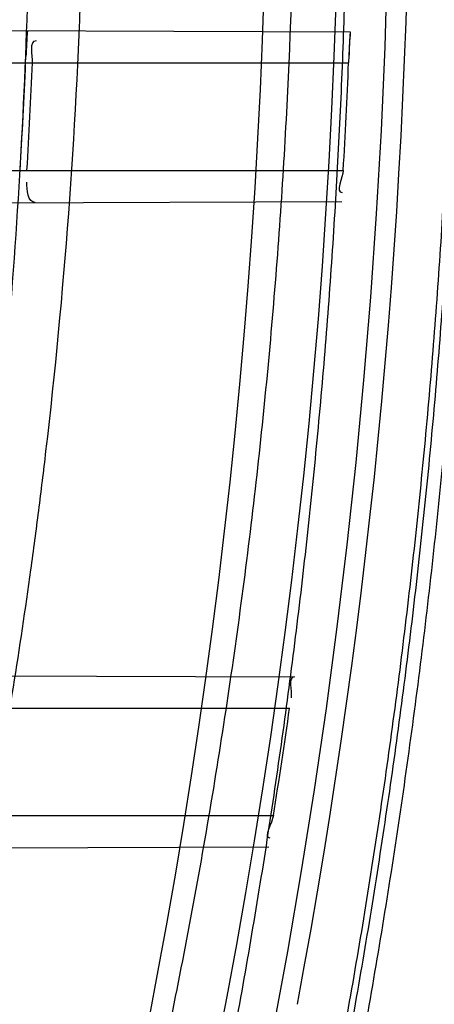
# Model space of a CAD drawing. Header units: millimetres. Extents: x 0 to 297, y 0 to 210.
# Tile 32 of 256: x 146.2412 to 146.2682, y 90.9915 to 91.0556. Entities that reach past the tile are written whole.
import ezdxf

# ---------------------------------------------------------------- set-up
doc = ezdxf.new("R2010")
doc.units = ezdxf.units.MM
doc.header["$LTSCALE"] = 16.335
doc.layers.get('0').update_dxf_attribs({"linetype": 'CONTINUOUS'})
for name, color, linetype in [('01_GLOBAL', 7, 'CONTINUOUS'), ('INTFCLR_1', 7, 'CONTINUOUS'), ('INTFCLR_144815', 7, 'CONTINUOUS')]:
    doc.layers.add(name, color=color, linetype=linetype)

msp = doc.modelspace()

# ---------------------------------------------------------------- linework, layer by layer
at = {"color": 7, "linetype": 'Continuous'}
msp.add_circle((146.8548034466, 92.13446435), 2.66, dxfattribs=at)
at = {"color": 9, "linetype": 'Continuous'}
msp.add_arc((146.8548034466, 92.13446435), 2.6259090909, 182.9674534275, 267.0325465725, dxfattribs=at)
at = {"layer": '01_GLOBAL', "color": 7, "linetype": 'Continuous'}
msp.add_circle((146.8548034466, 92.13446435), 2.695, dxfattribs=at)
at = {"layer": 'INTFCLR_1', "color": 9, "linetype": 'Continuous'}
for p, q in [((146.2038547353, 91.0549971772), (146.2627179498, 91.054791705)), ((146.2047874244, 91.0527686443), (146.2626121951, 91.0527686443)), ((146.2043853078, 91.0457686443), (146.2622645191, 91.0457686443)), ((146.2031934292, 91.0435378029), (146.2621692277, 91.04374366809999)), ((146.1996504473, 91.013011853), (146.2590831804, 91.0128043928)), ((146.2003395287, 91.0107686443), (146.2587718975, 91.0107686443)), ((146.1991169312, 91.00376864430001), (146.2577184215, 91.00376864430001)), ((146.1976335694, 91.00151839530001), (146.2574161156, 91.00172707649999))]:
    msp.add_line(p, q, dxfattribs=at)
at = {"layer": 'INTFCLR_1', "color": 7, "linetype": 'Continuous'}
for p, q in [((146.2416608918, 91.0542502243), (146.2417046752, 91.05486505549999)), ((146.2627179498, 91.054791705), (146.2626777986, 91.0541984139)), ((146.2415893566, 91.0527686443), (146.2416608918, 91.0542502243)), ((146.2626777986, 91.0541984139), (146.2626121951, 91.0527686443))]:
    msp.add_line(p, q, dxfattribs=at)
at = {"layer": 'INTFCLR_1', "color": 6, "linetype": 'Continuous'}
for centre, radius, start, end in [((145.8396077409, 91.0702686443), 0.4224162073, 270, 90.00000002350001), ((145.8396377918, 91.07026829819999), 0.4023323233, 356.508866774, 357.5071037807), ((145.8400701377, 91.0702682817), 0.4023502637, 356.5090249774, 357.5072173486), ((145.8396373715, 91.0702683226), 0.4233366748, 356.6822791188, 357.6308608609), ((145.8396374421, 91.07026766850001), 0.4233365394, 350.9623696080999, 351.9204530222)]:
    msp.add_arc(centre, radius, start, end, dxfattribs=at)
at = {"layer": 'INTFCLR_1', "color": 7, "linetype": 'Continuous'}
for centre, radius, start, end in [((146.3023821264, 91.0505283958), 0.0608322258, 175.9119819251, 177.5068099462), ((146.324320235, 91.0506077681), 0.0617442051, 176.1145218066, 177.6305889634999)]:
    msp.add_arc(centre, radius, start, end, dxfattribs=at)
at = {"layer": 'INTFCLR_1', "color": 9, "linetype": 'Continuous'}
msp.add_open_spline([(146.0853256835, 91.3712686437), (146.0858354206, 91.3712685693), (146.0884302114, 91.37024205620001), (146.0914097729, 91.3684995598), (146.094679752, 91.36644225), (146.0977098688, 91.3644452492), (146.1039326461, 91.360106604), (146.1137472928, 91.3525690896), (146.1228234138, 91.3447983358), (146.1293077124, 91.3388643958), (146.1339781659, 91.33446754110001), (146.1424222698, 91.3261670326), (146.1545124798, 91.3131819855), (146.1687911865, 91.29585634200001), (146.1790766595, 91.28161812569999), (146.1852148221, 91.2723404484), (146.1874832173, 91.2688147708), (146.1908964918, 91.263408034), (146.1981971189, 91.2512666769), (146.2086731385, 91.2315369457), (146.2178781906, 91.21064109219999), (146.2232089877, 91.19640184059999), (146.2255710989, 91.18959322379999), (146.227123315, 91.18497242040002), (146.2312489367, 91.17205880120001), (146.2370185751, 91.1502981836), (146.2410247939, 91.1279970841), (146.242788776, 91.1140716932), (146.2433595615, 91.1089133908), (146.2441347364, 91.1011583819), (146.2453671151, 91.08436335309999), (146.2456287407, 91.058442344), (146.2439975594, 91.03647449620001), (146.2424282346, 91.02361998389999), (146.2417481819, 91.0184987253), (146.2404303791, 91.0096435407), (146.2372949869, 90.9922981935), (146.2325471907, 90.97289442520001), (146.2274296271, 90.95636879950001), (146.2242749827, 90.9471599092), (146.2226192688, 90.94261896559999), (146.2217743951, 90.9403701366)], degree=3, knots=[0, 0, 0, 0, 0.0031306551, 0.0166311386, 0.0214593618, 0.0268204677, 0.03892666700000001, 0.0680356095, 0.1027865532, 0.1122690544, 0.1220182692, 0.1421808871, 0.1849821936, 0.2309157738, 0.2799873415, 0.2927705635, 0.2992370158, 0.3057352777, 0.3320402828, 0.3862318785, 0.4428084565, 0.4721382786, 0.4795908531, 0.487069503, 0.5020757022, 0.562848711, 0.6251729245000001, 0.641061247, 0.6490543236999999, 0.6570463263, 0.6889269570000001, 0.7524525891, 0.8160592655, 0.8240370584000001, 0.8319876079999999, 0.8477879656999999, 0.8790177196, 0.9402188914, 0.9703170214, 0.9852457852, 1, 1, 1, 1], dxfattribs=at)
at = {"layer": 'INTFCLR_1', "color": 6, "linetype": 'Continuous'}
msp.add_open_spline([(146.1150652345, 90.7692686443), (146.1160387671, 90.7692686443), (146.1177271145, 90.7704064), (146.1203228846, 90.771969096), (146.1232989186, 90.77413160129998), (146.1269787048, 90.7769491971), (146.1313602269, 90.7805465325), (146.136189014, 90.7847397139), (146.1410884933, 90.7892225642), (146.14571304, 90.7936536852), (146.1499506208, 90.7978758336), (146.1538079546, 90.8018604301), (146.1573032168, 90.80558744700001), (146.1604624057, 90.80905244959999), (146.1633068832, 90.8122543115), (146.1658602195, 90.8151952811), (146.1681553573, 90.81789510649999), (146.1702110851, 90.8203595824), (146.1720499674, 90.82260144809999), (146.1736917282, 90.82463420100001), (146.175161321, 90.82647923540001), (146.1764960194, 90.8281758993), (146.177810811, 90.8298661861), (146.1792115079, 90.8316888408), (146.1806985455, 90.83365031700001), (146.1821699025, 90.8356187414), (146.183615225, 90.8375779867), (146.1851191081, 90.83964462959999), (146.1867839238, 90.8419668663), (146.1886446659, 90.84460610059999), (146.1907239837, 90.84761283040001), (146.1930437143, 90.8510418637), (146.1956231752, 90.8549500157), (146.1984823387, 90.8594072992), (146.2016518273, 90.86451166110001), (146.2051614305, 90.8703758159), (146.209038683, 90.87713741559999), (146.2133125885, 90.8849785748), (146.2180078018, 90.8941127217), (146.2231555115, 90.90485947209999), (146.2286552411, 90.91737178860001), (146.2341538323, 90.9312565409), (146.2392951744, 90.9458956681), (146.2438614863, 90.9607345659), (146.2478132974, 90.9756282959), (146.2511637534, 90.9905608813), (146.2539112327, 91.0054533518), (146.2560779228, 91.020346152), (146.2576685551, 91.0351758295), (146.2586982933, 91.04996599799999), (146.2591763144, 91.0647019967), (146.2591102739, 91.07938636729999), (146.2585051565, 91.0940278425), (146.2573642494, 91.1086171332), (146.2556872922, 91.1231604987), (146.2534729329, 91.1376558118), (146.2507211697, 91.1520808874), (146.2474209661, 91.1664680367), (146.2435667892, 91.18079923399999), (146.239139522, 91.1950910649), (146.234151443, 91.20927087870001), (146.2288018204, 91.2228037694), (146.2234345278, 91.2350612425), (146.218408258, 91.24561069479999), (146.2138248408, 91.25458398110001), (146.2096571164, 91.2622864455), (146.2058775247, 91.2689320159), (146.2024553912, 91.2746998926), (146.1993628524, 91.27972662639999), (146.196567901, 91.2841272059), (146.1940471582, 91.2879852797), (146.1917761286, 91.291377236), (146.189737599, 91.2943570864), (146.1879066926, 91.29698229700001), (146.18627007, 91.2992900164), (146.1848016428, 91.3013303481), (146.183482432, 91.3031394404), (146.182221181, 91.3048484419), (146.1809100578, 91.3066048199), (146.1794654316, 91.30851560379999), (146.1779774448, 91.3104564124), (146.1764846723, 91.31237679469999), (146.1749729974, 91.3142966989), (146.1733137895, 91.3163746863), (146.1714604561, 91.3186595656), (146.1693845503, 91.3211749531), (146.1670661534, 91.32393152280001), (146.1644777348, 91.32694376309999), (146.1615962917, 91.33021938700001), (146.1583918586, 91.3337681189), (146.154841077, 91.33758842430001), (146.1509238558, 91.34167085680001), (146.1466153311, 91.3459997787), (146.1419164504, 91.35053715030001), (146.1369054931, 91.3551583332), (146.1319289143, 91.35951049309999), (146.1273729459, 91.3632762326), (146.1235388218, 91.3662278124), (146.1204516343, 91.36848349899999), (146.1177826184, 91.37009623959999), (146.1160568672, 91.3712686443), (146.1150652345, 91.3712686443)], degree=3, knots=[0, 0, 0, 0, 0.0042187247, 0.0081401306, 0.0133978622, 0.0200459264, 0.0282638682, 0.0379443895, 0.0477615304, 0.05703690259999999, 0.0656973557, 0.0736821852, 0.0810680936, 0.0878383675, 0.0940009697, 0.0996271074, 0.1047154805, 0.1093563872, 0.1135342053, 0.1172803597, 0.1206792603, 0.1237557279, 0.1266349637, 0.1299589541, 0.1337168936, 0.1373013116, 0.1406085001, 0.1442672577, 0.148377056, 0.1529904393, 0.1582606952, 0.164218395, 0.1709303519, 0.1785521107, 0.1871652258, 0.1969659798, 0.2081658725, 0.2209392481, 0.2356613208, 0.2526660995, 0.2725685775, 0.2948769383, 0.3173640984, 0.3397873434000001, 0.3621386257, 0.3841211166, 0.4060891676, 0.4277469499, 0.4493218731, 0.470705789, 0.4919793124, 0.5131981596, 0.5343255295, 0.5554668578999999, 0.5765984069, 0.5977513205, 0.6189954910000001, 0.6402209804, 0.6617015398, 0.6832900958, 0.7050415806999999, 0.7268239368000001, 0.7463339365, 0.7630160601, 0.7774553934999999, 0.7899931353, 0.8009638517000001, 0.8105830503, 0.8190545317, 0.8265380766, 0.8331730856, 0.8390248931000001, 0.8442268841, 0.8488182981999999, 0.8528943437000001, 0.8564866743, 0.8597116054, 0.8625968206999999, 0.8656908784, 0.8692094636, 0.8729771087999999, 0.8762884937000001, 0.879749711, 0.8835661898, 0.8878115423, 0.8924986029, 0.8976989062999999, 0.9034198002, 0.9097088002, 0.9166034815, 0.9241390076, 0.9323094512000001, 0.9411199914, 0.9506041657, 0.9606137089, 0.9706541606, 0.9792553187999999, 0.9862062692, 0.9916647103, 0.9957028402, 1, 1, 1, 1], dxfattribs=at)
for points in [[(146.2420396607, 91.0527686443), (146.2420611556, 91.0532623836), (146.2417985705, 91.05423122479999), (146.2422927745, 91.0542294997)], [(146.2622645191, 91.0457686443), (146.262236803, 91.0452905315), (146.2617089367, 91.0443322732), (146.2621878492, 91.044333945)], [(146.2422152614, 91.04367401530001), (146.2417405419, 91.0436723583), (146.2416452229, 91.04451753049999), (146.2416741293, 91.04499137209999)], [(146.2590831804, 91.0128043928), (146.2586185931, 91.0128060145), (146.2589318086, 91.01188754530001), (146.2588665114, 91.01142756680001)], [(146.2577184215, 91.00376864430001), (146.257641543, 91.00328530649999), (146.2570048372, 91.00231590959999), (146.2574942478, 91.00231761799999)]]:
    msp.add_open_spline(points, degree=3, dxfattribs=at)
at = {"layer": 'INTFCLR_144815', "color": 6, "linetype": 'Continuous'}
for radius in [0.4466793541, 0.4256665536]:
    msp.add_circle((145.8396077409, 91.0702686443), radius, dxfattribs=at)
for radius, start, end in [(0.6157754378, 313.9937911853, 154.5150993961), (0.5947754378, 312.9543589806, 154.5144414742), (0.5751005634, 282.2440355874, 71.2863570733), (0.4537777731, 308.490992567, 51.50900743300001), (0.4177015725, 345.8961331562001, 14.1038668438)]:
    msp.add_arc((145.8396077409, 91.0702686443), radius, start, end, dxfattribs=at)
at = {"layer": 'INTFCLR_144815', "color": 9, "linetype": 'Continuous'}
for centre, radius, start, end in [((145.8396077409, 91.0702686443), 0.5712784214, 292.4997540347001, 54.0964566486), ((145.8396102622, 91.0702698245), 0.5153523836, 292.4997540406, 54.09645665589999), ((145.8396077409, 91.0702686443), 0.450734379, 313.8592910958, 46.1407088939), ((145.839607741, 91.0702686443), 0.4269999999, 349.3673701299, 10.6326298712)]:
    msp.add_arc(centre, radius, start, end, dxfattribs=at)
at = {"layer": 'INTFCLR_144815', "color": 6, "linetype": 'Continuous'}
for points, knots in [([(146.1515348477, 90.7587687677), (146.1512150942, 90.7587746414), (146.1512119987, 90.7600070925), (146.1517859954, 90.7606977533), (146.1523169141, 90.7616585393), (146.1528921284, 90.7625183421), (146.1535763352, 90.7635215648), (146.1543814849, 90.7646472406), (146.15530592, 90.76590779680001), (146.1563525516, 90.76730531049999), (146.1575225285, 90.7688454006), (146.1588179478, 90.7705337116), (146.1602417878, 90.77237807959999), (146.1617966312, 90.7743862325), (146.1634827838, 90.7765637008), (146.1652973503, 90.7789125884), (146.1672357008, 90.7814334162), (146.169295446, 90.7841302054), (146.1714790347, 90.7870140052), (146.1737896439, 90.7900978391), (146.1762240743, 90.7933873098), (146.1787743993, 90.79688231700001), (146.1814309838, 90.80058082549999), (146.1841860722, 90.80448380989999), (146.1870298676, 90.8085896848), (146.1899514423, 90.8128953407), (146.1929388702, 90.81739609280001), (146.195979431, 90.82208572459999), (146.1990598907, 90.82695665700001), (146.2021667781, 90.832000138), (146.2052866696, 90.837206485), (146.2084064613, 90.8425653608), (146.2115136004, 90.84806604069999), (146.2145962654, 90.85369765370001), (146.2176434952, 90.85944939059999), (146.2206452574, 90.86531064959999), (146.2235925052, 90.87127120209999), (146.2264771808, 90.8773212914), (146.2292921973, 90.88345171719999), (146.2320314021, 90.88965389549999), (146.2346894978, 90.8959198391), (146.2372619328, 90.9022420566), (146.2397453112, 90.90861474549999), (146.2421317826, 90.9150191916), (146.2444188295, 90.9214479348), (146.2466074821, 90.92790255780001), (146.2487002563, 90.9343910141), (146.2506975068, 90.9409155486), (146.2525965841, 90.9474680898), (146.2543963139, 90.95404485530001), (146.2560946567, 90.9606375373), (146.2576905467, 90.9672398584), (146.2591843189, 90.9738506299), (146.2605765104, 90.98046966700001), (146.2618676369, 90.9870969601), (146.2630580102, 90.99373176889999), (146.2641477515, 91.00037227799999), (146.2651369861, 91.0070162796), (146.2660260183, 91.0136624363), (146.2668152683, 91.02031037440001), (146.2675051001, 91.0269596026), (146.2680958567, 91.03360976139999), (146.2685878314, 91.0402603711), (146.2689813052, 91.04691137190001), (146.269276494, 91.05356251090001), (146.2694735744, 91.0602138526), (146.2695726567, 91.0668651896), (146.2695738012, 91.07351660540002), (146.2694770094, 91.08016791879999), (146.2692822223, 91.0868192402), (146.2689893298, 91.0934703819), (146.2685981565, 91.1001213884), (146.2681084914, 91.10677196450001), (146.2675200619, 91.1134219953), (146.2668325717, 91.12007108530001), (146.2660456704, 91.1267189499), (146.2651589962, 91.1333650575), (146.2641721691, 91.140008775), (146.2630848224, 91.1466492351), (146.2618965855, 91.1532855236), (146.2606070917, 91.1599166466), (146.2592161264, 91.1665408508), (146.2577236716, 91.1731557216), (146.25612979, 91.17975889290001), (146.2544344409, 91.1863486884), (146.2526374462, 91.19292404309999), (146.2507388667, 91.199483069), (146.2487392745, 91.2060224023), (146.2466397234, 91.21253772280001), (146.2444415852, 91.21902445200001), (146.2421464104, 91.2254781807), (146.2397562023, 91.2318939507), (146.2372735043, 91.23826617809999), (146.2347014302, 91.24458873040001), (146.2320437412, 91.2508548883), (146.2293049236, 91.2570573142), (146.2264902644, 91.2631880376), (146.2236059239, 91.2692384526), (146.220658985, 91.2751993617), (146.2176574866, 91.2810610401), (146.2146104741, 91.2868132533), (146.211527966, 91.2924454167), (146.2084209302, 91.29794670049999), (146.2053011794, 91.3033062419), (146.2021812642, 91.3085133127), (146.1990742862, 91.31355757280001), (146.1959936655, 91.31842933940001), (146.1929528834, 91.3231198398), (146.189965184, 91.32762147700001), (146.187043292, 91.3319280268), (146.1841991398, 91.3360347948), (146.1814436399, 91.339938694), (146.1787864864, 91.34363828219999), (146.1762360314, 91.34713370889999), (146.1737992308, 91.3504265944), (146.1714816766, 91.35351982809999), (146.1692876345, 91.3564173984), (146.1672201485, 91.3591241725), (146.1652811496, 91.36164570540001), (146.1634716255, 91.36398800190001), (146.1617917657, 91.3661573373), (146.1602410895, 91.3681601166), (146.1588186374, 91.3700026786), (146.1575230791, 91.3716911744), (146.1563528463, 91.37323156), (146.1553062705, 91.3746291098), (146.1543814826, 91.3758897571), (146.1535770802, 91.37701559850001), (146.1528902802, 91.3780187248), (146.1523225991, 91.3788790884), (146.1518630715, 91.37966964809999), (146.151402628, 91.3804116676), (146.1510534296, 91.3817596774), (146.1515348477, 91.3817685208)], [0, 0, 0, 0, 0.0014103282, 0.0032894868, 0.0045784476, 0.006109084, 0.0078878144, 0.009921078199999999, 0.0122159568, 0.0147800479, 0.0176210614, 0.0207450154, 0.0241645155, 0.0278962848, 0.0319450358, 0.0363094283, 0.0409856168, 0.0459681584, 0.0512740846, 0.0569372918, 0.0629614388, 0.06932079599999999, 0.0760170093, 0.0830428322, 0.09038864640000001, 0.09804223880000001, 0.1059886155, 0.1142106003, 0.1226891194, 0.1314036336, 0.1403327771, 0.1494548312, 0.1587482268, 0.1681920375, 0.1777662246, 0.1874518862, 0.1972313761, 0.2070885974, 0.2170088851, 0.2269790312, 0.2369874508, 0.247023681, 0.2570780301, 0.2671479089, 0.2771627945, 0.2871678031, 0.297203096, 0.3072268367, 0.3172573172, 0.3272873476, 0.3372951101, 0.3472786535, 0.3572404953, 0.3671820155, 0.3771057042, 0.38701475, 0.3969071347, 0.4067804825, 0.4166362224, 0.4264761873, 0.4363022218, 0.4461151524, 0.4559173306, 0.4657100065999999, 0.4754958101, 0.4852761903, 0.4950537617, 0.5048299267, 0.514607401, 0.5243876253, 0.5341732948, 0.5439658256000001, 0.5537677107, 0.5635801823, 0.5734055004, 0.5832449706, 0.5931003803, 0.6029729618, 0.6128636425, 0.6227732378, 0.6327028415, 0.6426530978, 0.6526214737, 0.6626060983, 0.6726078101, 0.6826271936, 0.6926651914, 0.7027189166, 0.7127821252, 0.7228511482, 0.7329216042, 0.7429877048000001, 0.7530428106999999, 0.7630790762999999, 0.7730874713, 0.7830577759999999, 0.7929782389, 0.8028356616, 0.8126154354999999, 0.8223014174, 0.8318761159, 0.8413205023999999, 0.8506146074, 0.8597374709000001, 0.8686675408, 0.8773831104, 0.8858627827, 0.8940860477, 0.9020337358, 0.9096886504, 0.9170358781, 0.9240630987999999, 0.9307608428, 0.9371226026, 0.9431446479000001, 0.9488258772, 0.9541674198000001, 0.9591725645, 0.9638462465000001, 0.9681947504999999, 0.9722253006, 0.9759458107, 0.979364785, 0.9824904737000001, 0.9853313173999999, 0.9878955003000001, 0.9901906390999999, 0.9922241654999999, 0.994002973, 0.9955336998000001, 0.9968227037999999, 0.9978766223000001, 1, 1, 1, 1]), ([(146.1616919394, 91.3712686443), (146.1613689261, 91.3712686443), (146.161354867, 91.3700255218), (146.1618990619, 91.3693139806), (146.1624036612, 91.3683331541), (146.1629511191, 91.3674540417), (146.1636029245, 91.3664290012), (146.1643702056, 91.3652789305), (146.1652510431, 91.3639918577), (146.1662478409, 91.3625660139), (146.1673615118, 91.3609958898), (146.1685933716, 91.35927662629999), (146.1699443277, 91.3574028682), (146.1714151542, 91.35536903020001), (146.1730061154, 91.3531695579), (146.1747171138, 91.35079874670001), (146.1765473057, 91.34825122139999), (146.1784952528, 91.3455217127), (146.1805585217, 91.34260561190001), (146.1827337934, 91.3394988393), (146.1850166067, 91.33619825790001), (146.187401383, 91.332701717), (146.1898813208, 91.3290083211), (146.1924484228, 91.32511854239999), (146.1950935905, 91.32103426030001), (146.1978067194, 91.31675882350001), (146.2005768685, 91.3122970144), (146.2033924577, 91.3076549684), (146.2062415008, 91.3028400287), (146.2091118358, 91.2978605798), (146.2119913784, 91.29272580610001), (146.2148683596, 91.2874454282), (146.2177314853, 91.2820295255), (146.2205700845, 91.27648833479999), (146.2233742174, 91.2708320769), (146.2261347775, 91.2650707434), (146.2288435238, 91.2592139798), (146.2314930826, 91.2532710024), (146.2340769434, 91.24725050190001), (146.2365894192, 91.2411606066), (146.2390255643, 91.2350089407), (146.2413812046, 91.22880240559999), (146.2436527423, 91.2225475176), (146.2458372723, 91.21624994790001), (146.2479322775, 91.2099152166), (146.2499358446, 91.2035479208), (146.2518463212, 91.19715263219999), (146.2536625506, 91.1907330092), (146.255383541, 91.184292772), (146.2570086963, 91.17783475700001), (146.2585375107, 91.17136193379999), (146.2599697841, 91.16487642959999), (146.261305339, 91.1583806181), (146.262544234, 91.1518760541), (146.2636865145, 91.1453645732), (146.2647323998, 91.1388472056), (146.265682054, 91.1323253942), (146.2665357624, 91.1257998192), (146.2672937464, 91.1192715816), (146.2679563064, 91.1127410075), (146.2685236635, 91.1062089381), (146.2689960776, 91.09967549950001), (146.2693737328, 91.09314134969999), (146.2696568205, 91.0866064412), (146.2698454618, 91.08007129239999), (146.2699397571, 91.07353577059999), (146.2699397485, 91.0670003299), (146.2698454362, 91.06046482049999), (146.2696567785, 91.053929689), (146.2693736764, 91.0473948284), (146.2689960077, 91.0408607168), (146.2685235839, 91.0343273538), (146.2679562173, 91.0277953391), (146.2672936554, 91.0212648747), (146.2665356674, 91.0147367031), (146.2656819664, 91.0082112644), (146.2647323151, 91.0016895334), (146.263686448, 90.9951723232), (146.2625441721, 90.9886608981), (146.2613053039, 90.982156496), (146.2599697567, 90.975660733), (146.2585375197, 90.9691753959), (146.257008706, 90.96270257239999), (146.2553835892, 90.9562447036), (146.2536625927, 90.949804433), (146.2518464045, 90.94338494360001), (146.2499359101, 90.9369895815), (146.2479323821, 90.9306223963), (146.2458373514, 90.92428757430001), (146.2436528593, 90.9179901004), (146.2413812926, 90.9117351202), (146.2390256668, 90.90552861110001), (146.2365895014, 90.899376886), (146.2340770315, 90.8932869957), (146.2314931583, 90.88726645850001), (146.2288435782, 90.88132342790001), (146.2261348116, 90.875466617), (146.2233742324, 90.86970524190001), (146.2205700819, 90.8640489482), (146.2177314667, 90.8585077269), (146.2148683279, 90.8530918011), (146.2119913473, 90.8478114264), (146.2091118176, 90.84267667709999), (146.2062415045, 90.8376972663), (146.2033924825, 90.8328823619), (146.200576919, 90.82824035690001), (146.1978068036, 90.82377859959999), (146.1950937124, 90.8195032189), (146.1924485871, 90.815418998), (146.1898815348, 90.8115292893), (146.1874016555, 90.8078359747), (146.1850169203, 90.8043394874), (146.1827341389, 90.8010389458), (146.1805588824, 90.7979321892), (146.1784956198, 90.79501609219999), (146.1765476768, 90.7922865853), (146.1747174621, 90.7897390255), (146.1730064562, 90.78736820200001), (146.1714154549, 90.7851686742), (146.1699446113, 90.78313481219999), (146.1685936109, 90.7812609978), (146.1673617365, 90.7795417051), (146.1662480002, 90.7779715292), (146.1652512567, 90.7765456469), (146.1643701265, 90.7752585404), (146.1636036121, 90.7741083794), (146.1629493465, 90.7730834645), (146.1624091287, 90.7722038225), (146.1619724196, 90.7713972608), (146.1615362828, 90.7706337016), (146.1612048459, 90.7692686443), (146.1616919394, 90.7692686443)], [0, 0, 0, 0, 0.0014863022, 0.0034583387, 0.00480742, 0.0064070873, 0.008263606, 0.0103831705, 0.0127725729, 0.0154385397, 0.018388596, 0.0216299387, 0.0251705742, 0.0290176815, 0.0331791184, 0.0376612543, 0.0424708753, 0.0476126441, 0.053091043, 0.05890788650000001, 0.0650637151, 0.071556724, 0.0783824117, 0.08553378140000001, 0.09300120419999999, 0.1007725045, 0.1088330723, 0.1171662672, 0.125753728, 0.1345758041, 0.1436120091, 0.1528416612, 0.1622443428, 0.1717998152, 0.1814887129, 0.1912927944, 0.2011949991, 0.2111795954, 0.2212322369, 0.2313400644, 0.2414915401, 0.251676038, 0.2618853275, 0.272110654, 0.2823462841, 0.2925853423, 0.3028240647, 0.3130572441, 0.3232827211, 0.3334966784, 0.3436983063, 0.353884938, 0.364056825, 0.3742120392, 0.3843517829, 0.3944749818, 0.4045834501, 0.4146764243, 0.4247563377, 0.4348229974, 0.4448791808, 0.4549248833, 0.4649631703, 0.4749943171, 0.4850215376, 0.4950452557, 0.505068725, 0.5150924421, 0.5251196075, 0.5351507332, 0.5451888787, 0.5552345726, 0.5652905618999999, 0.5753571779, 0.5854368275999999, 0.5955298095, 0.6056379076, 0.615761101, 0.6259004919, 0.6360558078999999, 0.6462271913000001, 0.6564139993, 0.6666151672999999, 0.6768294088, 0.6870543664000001, 0.6972879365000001, 0.7075261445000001, 0.7177656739, 0.7280008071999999, 0.7382265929, 0.7484354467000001, 0.7586203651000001, 0.7687717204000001, 0.7788795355, 0.7889322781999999, 0.7989169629, 0.8088192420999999, 0.8186233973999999, 0.8283123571, 0.8378678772, 0.8472706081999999, 0.8565002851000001, 0.8655364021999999, 0.8743584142, 0.8829458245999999, 0.8912789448, 0.8993394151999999, 0.9071106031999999, 0.9145779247, 0.9217291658, 0.9285546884, 0.9350475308, 0.9412033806, 0.9470201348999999, 0.9524985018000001, 0.9576403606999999, 0.9624499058, 0.9669322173, 0.9710936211, 0.9749409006, 0.978481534, 0.9817230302, 0.984673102, 0.9873392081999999, 0.9897286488, 0.9918483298, 0.9937048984, 0.9953046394, 0.9966537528, 0.9977587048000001, 1, 1, 1, 1]), ([(146.2419187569, 91.0702686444), (146.2419187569, 91.06613607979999), (146.2417972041, 91.05786639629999), (146.2412501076, 91.0454639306), (146.2403370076, 91.0330611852), (146.2390551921, 91.0206591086), (146.2374020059, 91.0082597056), (146.2353745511, 90.9958666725), (146.2329686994, 90.9834856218), (146.2301810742, 90.97112470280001), (146.2270107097, 90.95879507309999), (146.2234550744, 90.94651340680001), (146.2195175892, 90.9342992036), (146.2152018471, 90.92217797), (146.2105195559, 90.91018200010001), (146.2054865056, 90.8983497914), (146.2001294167, 90.88672936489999), (146.1944851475, 90.87537681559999), (146.1886034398, 90.864358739), (146.1825493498, 90.85374803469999), (146.1764022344, 90.8436226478), (146.1702548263, 90.83406187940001), (146.1642079, 90.8251386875), (146.1583638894, 90.81691313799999), (146.1528175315, 90.8094256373), (146.1476486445, 90.8026921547), (146.1429171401, 90.7967071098), (146.1386605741, 90.79144619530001), (146.1349015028, 90.7868682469), (146.1316394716, 90.7829304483), (146.1288735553, 90.7795769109), (146.1265811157, 90.7767756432), (146.1247678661, 90.7744523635), (146.1233636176, 90.77265634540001), (146.1224842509, 90.77114967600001), (146.1217601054, 90.7703143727), (146.1218564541, 90.7692686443), (146.1221340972, 90.7692686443)], [0, 0, 0, 0, 0.0373969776, 0.0748305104, 0.1123278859, 0.1499208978, 0.1876426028, 0.2255106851, 0.2635438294, 0.3017616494, 0.3401610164, 0.3787310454, 0.4174490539, 0.4562752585, 0.4951477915, 0.5339633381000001, 0.5726158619, 0.6109244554, 0.6486768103, 0.6856239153, 0.7214601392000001, 0.7558561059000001, 0.7884730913, 0.8189949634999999, 0.8471589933, 0.8727898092, 0.8958085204, 0.9161981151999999, 0.9340282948, 0.9494114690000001, 0.9624736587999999, 0.9733586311, 0.9821878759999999, 0.9890812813, 0.9941468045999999, 0.9974875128, 1, 1, 1, 1]), ([(146.1415550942, 90.7587687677), (146.1412445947, 90.7587743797), (146.1412273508, 90.7599724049), (146.1418093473, 90.7606387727), (146.1423391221, 90.7615699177), (146.1429159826, 90.7624033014), (146.1436016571, 90.7633763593), (146.1444091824, 90.7644685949), (146.145336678, 90.7656922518), (146.1463871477, 90.7670492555), (146.1475618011, 90.7685451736), (146.1488622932, 90.77018488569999), (146.150290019, 90.7719740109), (146.1518464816, 90.77391869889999), (146.1535329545, 90.7760254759), (146.1553505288, 90.77830129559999), (146.157299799, 90.78075322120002), (146.1593809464, 90.7833885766), (146.1615932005, 90.78621431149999), (146.1639344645, 90.7892365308), (146.1664007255, 90.7924596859), (146.1689860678, 90.79588646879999), (146.1716830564, 90.7995181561), (146.1744830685, 90.8033548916), (146.1773763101, 90.8073955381), (146.180351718, 90.81163732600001), (146.1833970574, 90.81607573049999), (146.1864992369, 90.8207046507), (146.1896445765, 90.82551653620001), (146.1928191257, 90.8305026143), (146.1960089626, 90.8356531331), (146.1992004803, 90.8409576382), (146.2023806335, 90.8464052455), (146.205537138, 90.85198490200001), (146.2086586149, 90.8576856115), (146.2117346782, 90.863496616), (146.2147559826, 90.8694075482), (146.2177142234, 90.8754085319), (146.2206021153, 90.8814902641), (146.2234133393, 90.88764405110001), (146.2261424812, 90.893861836), (146.2287849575, 90.9001361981), (146.2313369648, 90.90646040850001), (146.2337953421, 90.91282827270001), (146.2361575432, 90.91923421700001), (146.238421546, 90.9256732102), (146.2405857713, 90.93214070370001), (146.2426490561, 90.93863268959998), (146.2446105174, 90.9451454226), (146.2464696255, 90.95167578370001), (146.2482260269, 90.9582208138), (146.249879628, 90.96477812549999), (146.2514304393, 90.9713454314), (146.252878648, 90.9779209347), (146.2542244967, 90.9845029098), (146.2554683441, 90.9910900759), (146.2566105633, 90.997681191), (146.2576515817, 91.0042753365), (146.2585918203, 91.01087163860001), (146.2594317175, 91.01746950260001), (146.2601716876, 91.0240684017), (146.260812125, 91.0306679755), (146.2613533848, 91.03726792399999), (146.2617957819, 91.0438680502), (146.2621395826, 91.05046822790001), (146.2623849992, 91.0570683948), (146.2625321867, 91.06366852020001), (146.2625648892, 91.0680687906), (146.2625648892, 91.0702686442)], [0, 0, 0, 0, 0.0027272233, 0.00637693, 0.0088871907, 0.0118720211, 0.0153444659, 0.0193180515, 0.02380733, 0.0288260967, 0.0343890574, 0.0405101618, 0.0472051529, 0.05449051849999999, 0.0623846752, 0.0709044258, 0.0800682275, 0.08989261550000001, 0.1003941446, 0.1115838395, 0.1234656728, 0.1360350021, 0.1492811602, 0.1631910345, 0.1777467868, 0.1929237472, 0.2086919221, 0.2250163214, 0.241858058, 0.2591751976, 0.2769240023, 0.2950599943, 0.3135389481, 0.3323178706, 0.3513557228, 0.3706138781, 0.3900565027, 0.40965088, 0.4293672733, 0.4491790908, 0.4690627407, 0.4889974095, 0.5089649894, 0.5289504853, 0.5489397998, 0.5689220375, 0.5888883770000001, 0.6088300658, 0.6287418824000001, 0.6486179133, 0.6684555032, 0.6882511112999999, 0.7080041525, 0.7277129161, 0.7473782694, 0.7670001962, 0.7865808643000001, 0.8061213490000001, 0.8256243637, 0.8450923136, 0.8645285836, 0.8839363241, 0.9033192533, 0.9226811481, 0.9420259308, 0.9613578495, 0.9806810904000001, 1, 1, 1, 1]), ([(146.1691690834, 90.7763969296), (146.1687851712, 90.7764036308), (146.1689546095, 90.7779189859), (146.1697315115, 90.7790599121), (146.1708843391, 90.7812089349), (146.1725602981, 90.7837422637), (146.1747341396, 90.7870099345), (146.1774252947, 90.7909276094), (146.1806308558, 90.7955824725), (146.1842332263, 90.8008456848), (146.1879731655, 90.8063911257), (146.1915725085, 90.81184155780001), (146.1948750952, 90.81694711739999), (146.1978706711, 90.8216835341), (146.200574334, 90.826050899), (146.2030116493, 90.8300665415), (146.2051949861, 90.833734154), (146.2071471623, 90.8370715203), (146.2088885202, 90.8400980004), (146.2104549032, 90.84286235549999), (146.2119718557, 90.8455760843), (146.2135082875, 90.84836552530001), (146.215040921, 90.85119346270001), (146.216458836, 90.8538498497), (146.2177089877, 90.85622567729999), (146.2188113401, 90.8583465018), (146.2197838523, 90.8602379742), (146.2206875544, 90.8620133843), (146.221596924, 90.86381876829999), (146.2225851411, 90.86580179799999), (146.2236776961, 90.86802093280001), (146.2248886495, 90.8705142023), (146.2262310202, 90.8733218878), (146.2277173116, 90.8764866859), (146.2293581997, 90.88005189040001), (146.231170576, 90.88408194), (146.2331660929, 90.8886406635), (146.2353605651, 90.893809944), (146.2377752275, 90.89970198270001), (146.2404300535, 90.9064559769), (146.24333995, 90.91423982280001), (146.2465092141, 90.923233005), (146.2499429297, 90.93370532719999), (146.25355238, 90.94574839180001), (146.2570962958, 90.95895711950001), (146.2603400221, 90.9727381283), (146.2631548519, 90.98660551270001), (146.265532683, 91.00051874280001), (146.2674745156, 91.0144574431), (146.268982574, 91.02842891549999), (146.2700557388, 91.0423940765), (146.2706967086, 91.05634558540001), (146.270839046, 91.0656329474), (146.270839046, 91.0702686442)], [0, 0, 0, 0, 0.0036397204, 0.0085369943, 0.0157954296, 0.0255088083, 0.0378134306, 0.0528137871, 0.0706279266, 0.09136563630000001, 0.1132788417, 0.1340284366, 0.1532798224, 0.1709168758, 0.1871507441, 0.2019689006, 0.2154440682, 0.2276101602, 0.2386187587, 0.2485421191, 0.257728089, 0.268088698, 0.2787291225, 0.288218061, 0.2966314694, 0.3041773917, 0.3108751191, 0.3167920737, 0.3230614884, 0.3300369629, 0.337794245, 0.3465081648, 0.3563110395, 0.3672939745, 0.3796510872, 0.3935134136, 0.4091801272, 0.426821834, 0.4467452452, 0.4695381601, 0.4956096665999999, 0.5255127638, 0.5599184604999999, 0.6000687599, 0.6446728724, 0.6895337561, 0.7342496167, 0.7787833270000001, 0.8233104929, 0.8676315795, 0.9119694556, 0.9560574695, 1, 1, 1, 1]), ([(146.2915000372, 91.0702686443), (146.2915000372, 91.0656668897), (146.2913516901, 91.0564528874), (146.2906831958, 91.04263355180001), (146.2895662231, 91.0288129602), (146.2879983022, 91.01500121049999), (146.2859760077, 91.0012047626), (146.2834956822, 90.98743285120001), (146.2805540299, 90.97369860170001), (146.2771490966, 90.9600203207), (146.2732813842, 90.946422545), (146.2689552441, 90.93293679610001), (146.2641806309, 90.9196029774), (146.2589753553, 90.9064705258), (146.2533674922, 90.89359942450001), (146.2473981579, 90.8810606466), (146.2411238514, 90.868935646), (146.2346184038, 90.85731473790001), (146.2279729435, 90.84629298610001), (146.2212937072, 90.8359645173), (146.2146967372, 90.8264146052), (146.2082996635, 90.8177115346), (146.2022127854, 90.80990025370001), (146.1965301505, 90.80299859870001), (146.1913244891, 90.7969993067), (146.1866450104, 90.7918719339), (146.1825199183, 90.7875770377), (146.1789594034, 90.7840514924), (146.1759636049, 90.78127647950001), (146.1735201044, 90.77911083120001), (146.1713967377, 90.777571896), (146.1700017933, 90.7763824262), (146.1691691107, 90.7763969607)], [0, 0, 0, 0, 0.0421285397, 0.08434683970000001, 0.1266414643, 0.1690446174, 0.2115817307, 0.2542734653, 0.2971305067, 0.3401457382, 0.3832945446, 0.4265305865, 0.4697791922, 0.5129300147, 0.5558322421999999, 0.5982870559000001, 0.6400420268, 0.6807938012, 0.7201892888, 0.7578469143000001, 0.7933806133, 0.8264335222, 0.8567170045, 0.8840287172, 0.9082689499, 0.9294277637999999, 0.9475672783, 0.9627965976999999, 0.9752495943, 0.9850650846, 0.9923757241, 1, 1, 1, 1])]:
    msp.add_open_spline(points, degree=3, knots=knots, dxfattribs=at)
at = {"layer": 'INTFCLR_144815', "color": 9, "linetype": 'Continuous'}
for points, knots in [([(146.2213747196, 91.3697617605), (146.2228639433, 91.3678099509), (146.224886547, 91.3651655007), (146.2274551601, 91.3617740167), (146.2297308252, 91.3587510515), (146.2341366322, 91.3528302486), (146.2408916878, 91.34346705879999), (146.2494858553, 91.3308906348), (146.2569239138, 91.3192547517), (146.2622409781, 91.31044289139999), (146.2653801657, 91.3050732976), (146.2702521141, 91.2965534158), (146.2775017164, 91.2831046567), (146.2867246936, 91.2641136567), (146.2932109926, 91.24905769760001), (146.2973738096, 91.23854941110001), (146.3001622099, 91.23125017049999), (146.3048954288, 91.2181283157), (146.3110525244, 91.1987669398), (146.3173574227, 91.174612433), (146.3211666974, 91.1558938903), (146.3233109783, 91.1430791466), (146.3246460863, 91.1343341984), (146.3260875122, 91.12330068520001), (146.3272124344, 91.1121904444), (146.3279204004, 91.1032494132), (146.3287845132, 91.08984742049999), (146.3293461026, 91.0697656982), (146.3285394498, 91.04304726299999), (146.3267779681, 91.02310869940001), (146.3251270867, 91.00988940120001), (146.323909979, 91.0011679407), (146.3215031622, 90.98625685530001), (146.3172609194, 90.96552318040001), (146.3109735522, 90.9415039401), (146.3048291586, 90.922214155), (146.3004306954, 90.91003494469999), (146.2983461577, 90.9045333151), (146.2969544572, 90.90092763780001), (146.2931561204, 90.89134884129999), (146.2866802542, 90.8763283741), (146.2774761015, 90.8573842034), (146.2694993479, 90.84258859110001), (146.263827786, 90.83277907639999), (146.2606417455, 90.8274440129), (146.2560993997, 90.81999267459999), (146.2494850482, 90.8096451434), (146.2408832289, 90.7970580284), (146.2341232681, 90.78768873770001), (146.2297158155, 90.7817661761), (146.2274419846, 90.77874583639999), (146.2248787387, 90.7753615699), (146.2228609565, 90.7727234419), (146.2213748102, 90.77077565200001)], [0, 0, 0, 0, 0.0113523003, 0.0153945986, 0.0196724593, 0.0288485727, 0.04952051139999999, 0.0730548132, 0.0992747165, 0.1133659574, 0.1206417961, 0.1280352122, 0.1587481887, 0.1912667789, 0.2256293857, 0.2345212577, 0.2435306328, 0.2617592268, 0.2990180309, 0.3374305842, 0.3771409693, 0.3872950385, 0.3975091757, 0.4180450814, 0.4387403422, 0.4491382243, 0.4595166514, 0.5008391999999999, 0.5419727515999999, 0.5830556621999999, 0.5933356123, 0.6035730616, 0.6237732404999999, 0.6631691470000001, 0.7013781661, 0.7385292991, 0.7567366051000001, 0.761249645, 0.7657337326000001, 0.7746080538, 0.8088969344, 0.8413373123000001, 0.8719692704, 0.886598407, 0.893729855, 0.9007025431, 0.926950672, 0.9505051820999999, 0.9711896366, 0.9803691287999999, 0.9846421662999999, 0.9886711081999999, 1, 1, 1, 1]), ([(146.2186581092, 90.77762845), (146.2195181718, 90.7788353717), (146.2229631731, 90.7836992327), (146.2292389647, 90.79281333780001), (146.2375878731, 90.805610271), (146.2440046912, 90.8161225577), (146.2484113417, 90.8236911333), (146.2515041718, 90.8291132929), (146.2570118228, 90.8390859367), (146.2647566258, 90.854123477), (146.2736901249, 90.87336803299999), (146.2799719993, 90.8886160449), (146.2836565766, 90.89833848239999), (146.2850072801, 90.90199998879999), (146.287031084, 90.907588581), (146.2913025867, 90.9199636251), (146.2972673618, 90.93955622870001), (146.3033689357, 90.9639426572), (146.307484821, 90.98498686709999), (146.3098201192, 91.000120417), (146.3110013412, 91.00897374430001), (146.3126039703, 91.0223964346), (146.314328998, 91.04282073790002), (146.3148448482, 91.061054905), (146.3148448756, 91.07026869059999)], [0, 0, 0, 0, 0.0141977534, 0.0570997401, 0.1060018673, 0.1605593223, 0.1750635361, 0.1899029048, 0.2203592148, 0.2841982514, 0.3519009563, 0.42356155, 0.4421237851, 0.4515054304, 0.4609492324, 0.4990648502, 0.5769114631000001, 0.6570654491, 0.7397891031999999, 0.7822307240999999, 0.8037455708, 0.8253529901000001, 0.9117316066, 1, 1, 1, 1]), ([(146.2905583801, 91.0530357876), (146.2902266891, 91.04387520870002), (146.2889817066, 91.02477107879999), (146.2859719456, 91.00087783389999), (146.2832094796, 90.98498618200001), (146.2818037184, 90.97773275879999), (146.2808361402, 90.9729381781), (146.278087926, 90.9600826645), (146.272924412, 90.9396843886), (146.2659889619, 90.9177225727), (146.2606323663, 90.9029457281), (146.2574807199, 90.89477431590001), (146.2527840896, 90.8830634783), (146.246998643, 90.8698745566), (146.2408277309, 90.8571099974), (146.2373125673, 90.8501534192), (146.2322180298, 90.8403495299), (146.2246186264, 90.8266378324), (146.214434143, 90.8098401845), (146.2061929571, 90.7972009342), (146.201041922, 90.78962241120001), (146.1988238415, 90.78640196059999), (146.1974343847, 90.7843940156), (146.1940400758, 90.7795198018), (146.1892021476, 90.77267333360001), (146.1847293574, 90.7663129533), (146.1824599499, 90.7628240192), (146.1814687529, 90.76123952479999), (146.1806206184, 90.75969553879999), (146.1800487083, 90.75848115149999), (146.1799928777, 90.75770548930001), (146.1801506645, 90.7575678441)], [0, 0, 0, 0, 0.0858001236, 0.1790833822, 0.2252548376, 0.2367557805, 0.2482389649, 0.2710367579, 0.3598009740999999, 0.445061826, 0.4864888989, 0.5069045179, 0.5270361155, 0.6045890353, 0.6416374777, 0.6597341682, 0.6775421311, 0.7450519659, 0.8064210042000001, 0.8613741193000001, 0.8862623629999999, 0.8921897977, 0.8979757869, 0.909117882, 0.9477859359, 0.9764348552, 0.98192108, 0.9867019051, 0.9940016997, 0.9980401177, 1, 1, 1, 1]), ([(146.1907030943, 90.76209702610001), (146.1905460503, 90.76222522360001), (146.190609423, 90.7629986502), (146.1912143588, 90.764173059), (146.1920932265, 90.76569055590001), (146.1931216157, 90.7672423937), (146.195475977, 90.7706708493), (146.2001030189, 90.7769189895), (146.2051020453, 90.7836500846), (146.2086099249, 90.78844557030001), (146.2100456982, 90.7904212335), (146.212337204, 90.7935895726), (146.2176564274, 90.801044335), (146.2261654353, 90.8134818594), (146.2366822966, 90.83002168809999), (146.2445343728, 90.8435360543), (146.2497982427, 90.8532012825), (146.253427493, 90.8600548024), (146.259796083, 90.8726262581), (146.2657722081, 90.88562876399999), (146.2706249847, 90.8971799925), (146.2738789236, 90.90523428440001), (146.2794075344, 90.9197951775), (146.2865683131, 90.94144443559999), (146.2919041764, 90.96157232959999), (146.2947436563, 90.9742580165), (146.2957429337, 90.97898732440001), (146.2971943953, 90.9861403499), (146.3000463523, 91.0018099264), (146.3028738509, 91.02324774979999), (146.3041332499, 91.03994014), (146.3044933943, 91.0468263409)], [0, 0, 0, 0, 0.0019511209, 0.0060578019, 0.0135221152, 0.0184240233, 0.0240553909, 0.0535050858, 0.0932797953, 0.1047395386, 0.110689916, 0.1167852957, 0.1423727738, 0.1988288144, 0.2618001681, 0.3309746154, 0.3492045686, 0.3677228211, 0.4056116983, 0.4848284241, 0.5053718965, 0.5261970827, 0.5684309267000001, 0.6552565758, 0.7455309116, 0.7687000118, 0.7803679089, 0.7920523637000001, 0.8389465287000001, 0.9336333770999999, 1, 1, 1, 1])]:
    msp.add_open_spline(points, degree=3, knots=knots, dxfattribs=at)

doc.saveas('drawing.dxf')
